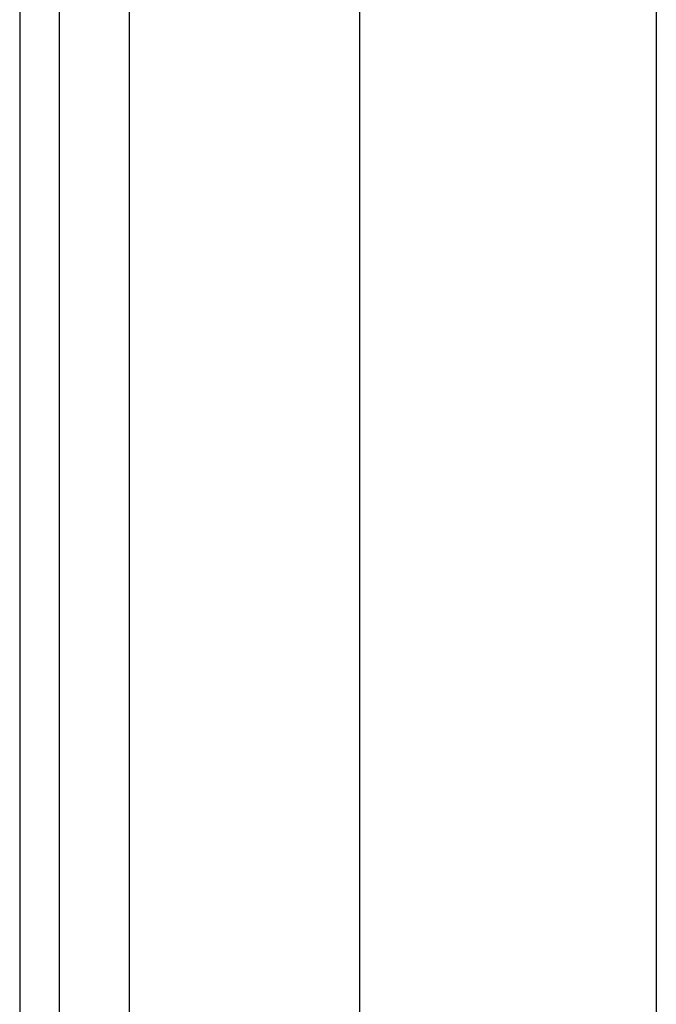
# Model space of a CAD drawing. Header units: inches. Extents: x 4.2 to 80.3, y 5.9 to 52.3.
# Tile 6 of 72: x 4.2 to 5.3, y 19.7 to 21.4. Entities that reach past the tile are written whole.
import ezdxf

# ---------------------------------------------------------------- set-up
doc = ezdxf.new("R2010")
doc.units = ezdxf.units.IN
doc.header["$LTSCALE"] = 5.125904
doc.header["$MEASUREMENT"] = 0
doc.layers.add('Visible Edges(ANSI)', color=7, linetype='Continuous', lineweight=25)
doc.layers.add('Visible Tangent Edges(ANSI)', color=7, linetype='Continuous', lineweight=25)

msp = doc.modelspace()

# ---------------------------------------------------------------- linework, layer by layer
at = {"layer": 'Visible Edges(ANSI)'}
for p, q in [((4.1864, 41.9697), (4.1864, 16.8693)), ((4.2545, 16.8693), (4.2545, 41.9697)), ((4.7679, 17.7344), (4.7679, 21.6564)), ((5.2743, 21.6552), (5.2743, 17.7344))]:
    msp.add_line(p, q, dxfattribs=at)
at = {"layer": 'Visible Tangent Edges(ANSI)'}
msp.add_line((4.3742, 16.8693), (4.3742, 41.9697), dxfattribs=at)

doc.saveas('drawing.dxf')
